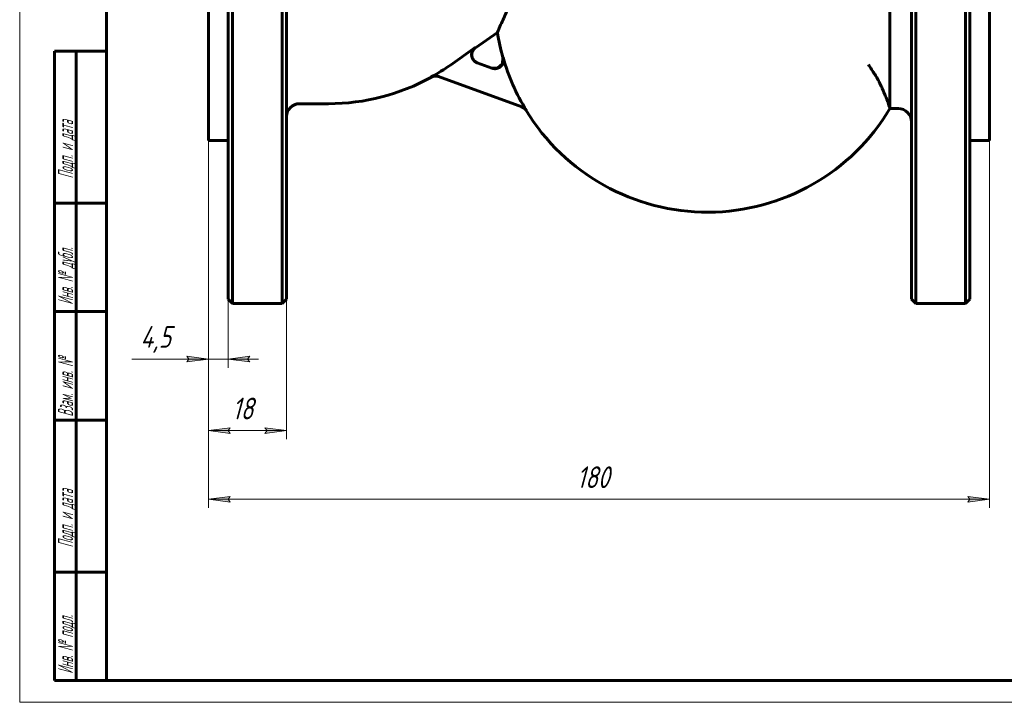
# Model space of a CAD drawing. Header units: millimetres. Extents: x 0 to 420, y 0 to 297.
# Tile 1 of 3: x 0 to 227, y 0 to 157. Entities that reach past the tile are written whole.
import ezdxf

# ---------------------------------------------------------------- set-up
doc = ezdxf.new("R2010")
doc.units = ezdxf.units.MM
doc.linetypes.add('K5LT_BASIC', pattern=[0])
doc.linetypes.add('K5LT_THIN', pattern=[0])
doc.layers.add('Системный слой', color=7, linetype='Continuous')
doc.layers.add('Системный слой (1)', color=7, linetype='Continuous', true_color=0x6c6c6c)
doc.styles.add('KDIMTEXTSTYLE', font='GOST_AU.SHX', dxfattribs={"width": 0.96, "oblique": 15, "height": 5})
doc.styles.add('KTEXTSTYLE', font='GOST_AU.SHX', dxfattribs={"width": 0.56, "height": 5})
doc.dimstyles.new('KDIMSTYLE (1.00)', dxfattribs={"dimtxt": 5, "dimasz": 1, "dimexe": 2, "dimexo": 0, "dimgap": 1, "dimtad": 1, "dimtxsty": 'KDIMTEXTSTYLE', "dimsah": 1, "dimcen": 0, "dimdle": 1, "dimadec": 0, "dimazin": 0, "dimtfac": 0.667, "dimtmove": 0, "dimatfit": 3, "dimfxl": 1, "dimtvp": 1, "dimtolj": 1, "dimtzin": 0, "dimarcsym": 0})

# ---------------------------------------------------------------- blocks, each defined once
blk = doc.blocks.new('U15')
at = {"layer": 'Системный слой (1)', "color": 143, "linetype": 'K5LT_BASIC', "lineweight": 60, "true_color": 0x33acca}
for start, end in [(188.8833, 195.8449), (211.4139, 329.1396)]:
    blk.add_arc((158.52, 161.89), 49, start, end, dxfattribs=at)
blk = doc.blocks.new('U17')
at = {"layer": 'Системный слой (1)', "color": 143, "linetype": 'K5LT_BASIC', "lineweight": 60, "true_color": 0x33acca}
for p, q in [((111.25, 147.09), (111.38, 148.51)), ((108.77, 146.09), (110.2, 146.11)), ((110.2, 146.11), (111.25, 147.09))]:
    blk.add_line(p, q, dxfattribs=at)
blk = doc.blocks.new('U21')
at = {"layer": 'Системный слой (1)', "color": 143, "linetype": 'K5LT_BASIC', "lineweight": 60, "true_color": 0x33acca}
for p, q in [((61.52, 161.89), (61.52, 230.89)), ((61.52, 92.89), (61.52, 161.89))]:
    blk.add_line(p, q, dxfattribs=at)
blk = doc.blocks.new('U22')
at = {"layer": 'Системный слой (1)', "color": 143, "linetype": 'K5LT_BASIC', "lineweight": 60, "true_color": 0x33acca}
for p, q in [((205.52, 161.89), (205.52, 230.89)), ((205.52, 92.89), (205.52, 161.89))]:
    blk.add_line(p, q, dxfattribs=at)
blk = doc.blocks.new('D6')
at = {"layer": 'Системный слой (1)', "color": 7, "linetype": 'K5LT_THIN', "lineweight": 18, "true_color": 0xffffff}
for p, q in [((43.52, 129.39), (43.52, 60.58)), ((61.52, 92.89), (61.52, 60.58))]:
    blk.add_line(p, q, dxfattribs=at)
blk.add_wipeout([(48.96, 63.58), (48.96, 70.96), (55.79, 70.96), (55.79, 63.58)]).dxf.layer = 'Системный слой (1)'
at = {"layer": 'Системный слой (1)'}
for points in [[(48.02, 62.58), (48.52, 63.24), (43.52, 62.58), (48.52, 61.92)], [(61.52, 62.58), (56.52, 63.24), (57.02, 62.58), (56.52, 61.92)]]:
    blk.add_hatch(color=7, dxfattribs=at).paths.add_polyline_path(points)
at = {"layer": 'Системный слой (1)', "color": 7, "linetype": 'K5LT_THIN', "lineweight": 18, "true_color": 0xffffff}
for p, q in [((43.52, 62.58), (48.52, 63.24)), ((48.52, 61.92), (43.52, 62.58)), ((43.52, 62.58), (61.52, 62.58)), ((48.52, 63.24), (48.02, 62.58)), ((48.02, 62.58), (48.52, 61.92)), ((57.02, 62.58), (56.52, 63.24)), ((56.52, 63.24), (61.52, 62.58)), ((61.52, 62.58), (56.52, 61.92)), ((56.52, 61.92), (57.02, 62.58))]:
    blk.add_line(p, q, dxfattribs=at)
at = {"layer": 'Системный слой (1)', "color": 7, "insert": (48.96, 70.17), "char_height": 5, "attachment_point": 1, "style": 'KTEXTSTYLE'}
blk.add_mtext('\\H5.0;\\W1.000;\\Q15;\\Q15;\\W0.960;18', dxfattribs=at)
blk = doc.blocks.new('KDIMARROW_01')
at = {"layer": 'Системный слой'}
blk.add_hatch(color=0, dxfattribs=at).paths.add_polyline_path([(0, 0), (-5, 0.66), (-4.5, 0), (-5, -0.66)])
at = {"layer": 'Системный слой', "color": 0, "linetype": 'K5LT_THIN', "lineweight": 18}
for p, q in [((-4.5, 0), (-5, 0.66)), ((-5, 0.66), (0, 0)), ((0, 0), (-5, -0.66)), ((-5, -0.66), (-4.5, 0))]:
    blk.add_line(p, q, dxfattribs=at)
at = {"layer": 'Системный слой (1)', "color": 0, "linetype": 'K5LT_THIN', "lineweight": 18}
blk.add_line((319.98, 161.89), (318.98, 161.89), dxfattribs=at)
blk = doc.blocks.new('D7')
at = {"layer": 'Системный слой (1)'}
for points in [[(38.52, 78.41), (43.52, 79.07), (38.52, 79.73), (39.02, 79.07)], [(52.52, 79.07), (53.02, 79.73), (48.02, 79.07), (53.02, 78.41)]]:
    blk.add_hatch(color=7, dxfattribs=at).paths.add_polyline_path(points)
at = {"layer": 'Системный слой (1)', "color": 7, "linetype": 'K5LT_THIN', "lineweight": 18, "true_color": 0xffffff}
for p, q in [((43.52, 129.39), (43.52, 77.07)), ((48.02, 129.39), (48.02, 77.07)), ((43.52, 79.07), (38.52, 79.73)), ((38.52, 79.73), (39.02, 79.07)), ((53.02, 79.73), (48.02, 79.07)), ((52.52, 79.07), (53.02, 79.73)), ((39.02, 79.07), (38.52, 78.41)), ((38.52, 78.41), (43.52, 79.07)), ((43.52, 79.07), (38.52, 79.07)), ((48.02, 79.07), (43.52, 79.07)), ((48.02, 79.07), (53.02, 78.41)), ((48.02, 79.07), (55.02, 79.07)), ((53.02, 78.41), (52.52, 79.07))]:
    blk.add_line(p, q, dxfattribs=at)
blk.add_wipeout([(27.82, 80.07), (27.82, 87.45), (36.17, 87.45), (36.17, 80.07)]).dxf.layer = 'Системный слой (1)'
for p, q in [((38.52, 79.07), (25.82, 79.07)), ((43.52, 79.07), (36.52, 79.07))]:
    blk.add_line(p, q, dxfattribs=at)
at = {"layer": 'Системный слой (1)', "color": 7, "insert": (27.82, 86.66), "char_height": 5, "attachment_point": 1, "style": 'KTEXTSTYLE'}
blk.add_mtext('\\H5.0;\\W1.000;\\Q15;\\Q15;\\W0.960;4,5', dxfattribs=at)
blk = doc.blocks.new('D8')
at = {"layer": 'Системный слой (1)'}
for points in [[(48.02, 46.76), (48.52, 47.42), (43.52, 46.76), (48.52, 46.11)], [(223.52, 46.76), (218.52, 47.42), (219.02, 46.76), (218.52, 46.11)]]:
    blk.add_hatch(color=7, dxfattribs=at).paths.add_polyline_path(points)
at = {"layer": 'Системный слой (1)', "color": 7, "linetype": 'K5LT_THIN', "lineweight": 18, "true_color": 0xffffff}
for p, q in [((43.52, 129.39), (43.52, 44.76)), ((223.52, 129.39), (223.52, 44.76)), ((43.52, 46.76), (48.52, 47.42)), ((48.52, 46.11), (43.52, 46.76)), ((48.52, 47.42), (48.02, 46.76)), ((48.02, 46.76), (48.52, 46.11)), ((219.02, 46.76), (218.52, 47.42)), ((218.52, 47.42), (223.52, 46.76)), ((223.52, 46.76), (218.52, 46.11)), ((218.52, 46.11), (219.02, 46.76))]:
    blk.add_line(p, q, dxfattribs=at)
blk.add_wipeout([(128.37, 47.76), (128.37, 55.15), (138.25, 55.15), (138.25, 47.76)]).dxf.layer = 'Системный слой (1)'
blk.add_line((43.52, 46.76), (223.52, 46.76), dxfattribs=at)
at = {"layer": 'Системный слой (1)', "color": 7, "insert": (128.37, 54.35), "char_height": 5, "attachment_point": 1, "style": 'KTEXTSTYLE'}
blk.add_mtext('\\H5.0;\\W1.000;\\Q15;\\Q15;\\W0.960;180', dxfattribs=at)
blk = doc.blocks.new('U29')
at = {"color": 7, "linetype": 'K5LT_THIN', "lineweight": 18, "true_color": 0xffffff}
for p, q in [((0, 0), (0, 297)), ((420, 0), (0, 0))]:
    blk.add_line(p, q, dxfattribs=at)
at = {"color": 143, "linetype": 'K5LT_BASIC', "lineweight": 60, "true_color": 0x33acca}
for p, q in [((20, 5), (20, 292)), ((8, 5), (8, 150)), ((20, 150), (8, 150)), ((13, 5), (13, 150)), ((20, 115), (8, 115)), ((20, 90), (8, 90)), ((20, 65), (8, 65)), ((20, 30), (8, 30)), ((20, 5), (8, 5)), ((415, 5), (20, 5))]:
    blk.add_line(p, q, dxfattribs=at)
at = {"color": 7, "char_height": 3.5, "attachment_point": 1, "rotation": 90, "style": 'KTEXTSTYLE'}
for s, insert in [('\\H5.0;\\W1.000;\\Q15;\\Q15;\\W0.560;\\H3.50;Подп. и дата', (8.82, 120.66)), ('\\H5.0;\\W1.000;\\Q15;\\Q15;\\W0.560;\\H3.50;Инв. № дубл.', (8.82, 91.57)), ('\\H5.0;\\W1.000;\\Q15;\\Q15;\\W0.560;\\H3.50;Взам. инв. №', (8.82, 65.8)), ('\\H5.0;\\W1.000;\\Q15;\\Q15;\\W0.560;\\H3.50;Подп. и дата', (8.82, 35.66)), ('\\H5.0;\\W1.000;\\Q15;\\Q15;\\W0.560;\\H3.50;Инв. № подл.', (8.82, 6.57))]:
    blk.add_mtext(s, dxfattribs=dict(at, insert=insert))

msp = doc.modelspace()

# ---------------------------------------------------------------- linework, layer by layer
at = {"layer": 'Системный слой (1)', "color": 143, "linetype": 'K5LT_BASIC', "lineweight": 60, "true_color": 0x33acca}
for p, q in [((49.018, 91.891), (49.018, 231.891)), ((218.018, 91.891), (218.018, 231.891)), ((48.018, 92.891), (48.018, 230.891)), ((219.018, 92.891), (219.018, 230.891)), ((43.518, 194.391), (43.518, 129.391)), ((223.518, 194.391), (223.518, 129.391)), ((200.58, 136.757), (200.58, 187.026)), ((60.518, 161.891), (60.518, 91.891)), ((206.518, 161.891), (206.518, 91.891)), ((105.056, 150.789), (110.106, 154.325)), ((99.265, 146.791), (105, 150.807)), ((108.822, 146.069), (105.47, 147.289)), ((96.508, 144.166), (115.743, 137.165)), ((64.518, 137.891), (71.187, 137.891)), ((202.518, 136.757), (200.58, 136.757)), ((48.018, 129.391), (43.518, 129.391)), ((219.018, 129.391), (223.518, 129.391)), ((49.018, 91.891), (48.018, 92.891)), ((60.518, 91.891), (49.018, 91.891)), ((61.518, 92.891), (60.518, 91.891)), ((205.518, 92.891), (206.518, 91.891)), ((206.518, 91.891), (218.018, 91.891)), ((218.018, 91.891), (219.018, 92.891))]:
    msp.add_line(p, q, dxfattribs=at)
for centre, radius, start, end in [((158.518, 161.891), 48.953, 195.88617, 211.48553), ((71.187, 186.891), 48.953, 298.90609, 305), ((71.187, 186.891), 49, 270, 298.95583), ((64.518, 134.891), 3, 90, 180), ((202.518, 133.757), 3, 0, 90)]:
    msp.add_arc(centre, radius, start, end, dxfattribs=at)
for points, knots in [([(110.106, 154.324), (110.106, 154.325), (110.106, 154.325), (110.113, 154.342), (110.139, 154.403), (110.255, 154.675), (110.371, 154.944), (110.715, 155.731), (110.957, 156.279), (111.646, 157.791), (112.151, 158.872), (112.783, 160.144)], [1.6624809, 1.6624809, 1.6624809, 1.6624809, 1.6920647, 1.6920647, 1.8916956, 1.8916956, 2.1968787, 2.1968787, 2.5578165, 2.5578165, 3.0520357, 3.0520357, 3.0520357, 3.0520357]), ([(105, 150.807), (104.939, 150.764), (104.881, 150.718), (104.77, 150.62), (104.717, 150.568), (104.617, 150.457), (104.571, 150.4), (104.506, 150.31), (104.485, 150.28), (104.424, 150.184), (104.385, 150.116), (104.317, 149.976), (104.287, 149.904), (104.237, 149.76), (104.217, 149.688), (104.194, 149.588), (104.188, 149.56), (104.17, 149.459), (104.161, 149.384), (104.15, 149.235), (104.149, 149.16), (104.155, 149.011), (104.162, 148.938), (104.179, 148.83), (104.185, 148.794), (104.204, 148.707), (104.217, 148.655), (104.253, 148.533), (104.278, 148.464), (104.337, 148.328), (104.37, 148.261), (104.436, 148.146), (104.466, 148.097), (104.541, 147.988), (104.587, 147.928), (104.685, 147.815), (104.737, 147.76), (104.835, 147.669), (104.879, 147.63), (104.985, 147.547), (105.046, 147.504), (105.172, 147.426), (105.237, 147.39), (105.357, 147.333), (105.413, 147.31), (105.47, 147.289)], [0, 0, 0, 0, 0.02223064, 0.02223064, 0.04473178, 0.04473178, 0.06719527, 0.06719527, 0.07810251, 0.07810251, 0.1015768, 0.1015768, 0.12505109, 0.12505109, 0.14757756, 0.14757756, 0.1560283, 0.1560283, 0.17846514, 0.17846514, 0.20101303, 0.20101303, 0.22316245, 0.22316245, 0.23397122, 0.23397122, 0.25004257, 0.25004257, 0.27223046, 0.27223046, 0.29488657, 0.29488657, 0.31211352, 0.31211352, 0.33468839, 0.33468839, 0.35729993, 0.35729993, 0.37492677, 0.37492677, 0.39755453, 0.39755453, 0.41964973, 0.41964973, 0.43776378, 0.43776378, 0.43776378, 0.43776378]), ([(105.056, 150.789), (105.056, 150.788), (105.055, 150.788), (105.054, 150.787), (105.052, 150.786), (105.048, 150.783), (105.046, 150.781), (105.038, 150.776), (105.033, 150.773), (105.019, 150.762), (105.009, 150.755), (104.982, 150.734), (104.963, 150.72), (104.91, 150.676), (104.875, 150.646), (104.778, 150.555), (104.718, 150.491), (104.605, 150.355), (104.553, 150.283), (104.46, 150.132), (104.418, 150.054), (104.346, 149.894), (104.315, 149.812), (104.265, 149.646), (104.246, 149.562), (104.217, 149.389), (104.209, 149.3), (104.203, 149.121), (104.206, 149.031), (104.224, 148.855), (104.239, 148.768), (104.279, 148.6), (104.305, 148.519), (104.365, 148.363), (104.4, 148.288), (104.482, 148.135), (104.531, 148.058), (104.638, 147.91), (104.698, 147.838), (104.826, 147.704), (104.895, 147.64), (105.04, 147.525), (105.116, 147.472), (105.271, 147.38), (105.351, 147.339), (105.461, 147.293), (105.49, 147.282), (105.519, 147.271)], [0, 0, 0, 0, 0.0053074, 0.0053074, 0.0265371, 0.0265371, 0.0689964, 0.0689964, 0.1486076, 0.1486076, 0.3025226, 0.3025226, 0.6050451, 0.6050451, 1.2047828, 1.2047828, 2.3531436, 2.3531436, 3.5145221, 3.5145221, 4.6723783, 4.6723783, 5.8081819, 5.8081819, 6.9364958, 6.9364958, 8.1028301, 8.1028301, 9.274494, 9.274494, 10.4246259, 10.4246259, 11.5320338, 11.5320338, 12.6128106, 12.6128106, 13.7972018, 13.7972018, 15.0107257, 15.0107257, 16.2318812, 16.2318812, 17.4335399, 17.4335399, 18.5973995, 18.5973995, 19, 19, 19, 19]), ([(108.822, 146.069), (108.891, 146.044), (108.961, 146.023), (109.104, 145.989), (109.177, 145.976), (109.325, 145.958), (109.401, 145.953), (109.514, 145.952), (109.552, 145.952), (109.666, 145.958), (109.741, 145.965), (109.889, 145.988), (109.963, 146.003), (110.107, 146.042), (110.178, 146.065), (110.28, 146.105), (110.313, 146.119), (110.414, 146.164), (110.481, 146.199), (110.572, 146.253), (110.599, 146.271), (110.689, 146.331), (110.75, 146.377), (110.866, 146.476), (110.921, 146.529), (111.025, 146.64), (111.072, 146.698), (111.161, 146.818), (111.203, 146.881), (111.277, 147.009), (111.311, 147.075), (111.355, 147.175), (111.369, 147.209), (111.384, 147.248), (111.386, 147.254), (111.414, 147.33), (111.436, 147.4), (111.471, 147.544), (111.484, 147.618), (111.501, 147.748), (111.506, 147.805), (111.511, 147.937), (111.51, 148.012), (111.5, 148.16), (111.491, 148.234), (111.466, 148.369), (111.452, 148.43), (111.434, 148.492)], [0, 0, 0, 0, 0.02196817, 0.02196817, 0.04438603, 0.04438603, 0.06709679, 0.06709679, 0.07851872, 0.07851872, 0.10116488, 0.10116488, 0.12387123, 0.12387123, 0.1461598, 0.1461598, 0.15696503, 0.15696503, 0.17952051, 0.17952051, 0.18917538, 0.18917538, 0.2121849, 0.2121849, 0.23519441, 0.23519441, 0.25763499, 0.25763499, 0.2801841, 0.2801841, 0.30232888, 0.30232888, 0.31319132, 0.31319132, 0.31510564, 0.31510564, 0.33732803, 0.33732803, 0.35984032, 0.35984032, 0.37703359, 0.37703359, 0.3995448, 0.3995448, 0.42186002, 0.42186002, 0.44091078, 0.44091078, 0.44091078, 0.44091078]), ([(96.508, 144.166), (96.439, 144.191), (96.368, 144.212), (96.225, 144.246), (96.151, 144.26), (96.003, 144.278), (95.928, 144.283), (95.815, 144.285), (95.777, 144.284), (95.661, 144.279), (95.584, 144.272), (95.431, 144.248), (95.355, 144.232), (95.205, 144.191), (95.132, 144.166), (94.992, 144.11), (94.926, 144.078), (94.857, 144.041), (94.854, 144.039), (94.85, 144.037)], [0, 0, 0, 0, 0.02209691, 0.02209691, 0.04458773, 0.04458773, 0.06724651, 0.06724651, 0.07858727, 0.07858727, 0.10190458, 0.10190458, 0.12522189, 0.12522189, 0.14852663, 0.14852663, 0.17054508, 0.17054508, 0.17183137, 0.17183137, 0.17183137, 0.17183137]), ([(200.58, 136.757), (200.58, 136.757), (200.57, 136.788), (200.526, 136.922), (200.452, 137.14), (200.347, 137.447), (200.211, 137.837), (200.087, 138.185), (199.981, 138.474), (199.886, 138.731), (199.755, 139.08), (199.578, 139.537), (199.415, 139.945), (199.203, 140.463), (198.893, 141.192), (198.551, 141.943), (198.182, 142.7), (197.941, 143.17), (197.542, 143.901), (197.283, 144.338), (197.07, 144.667)], [0, 0, 0, 0, 1.4310587, 2.6320161, 3.9393386, 5.4067881, 6.6128908, 7.9252367, 8.3915878, 8.8640857, 9.8345418, 10.821822, 11.8345678, 12.3514483, 13.9296173, 16.0995732, 16.6461573, 18.2825852, 18.8253572, 21, 21, 21, 21]), ([(116.772, 136.324), (116.733, 136.387), (116.691, 136.448), (116.599, 136.566), (116.549, 136.623), (116.443, 136.731), (116.387, 136.783), (116.27, 136.878), (116.209, 136.923), (116.083, 137.005), (116.017, 137.042), (115.883, 137.109), (115.813, 137.139), (115.743, 137.165)], [0, 0, 0, 0, 0.02217081, 0.02217081, 0.0450243, 0.0450243, 0.06787778, 0.06787778, 0.09047856, 0.09047856, 0.1131277, 0.1131277, 0.13577684, 0.13577684, 0.13577684, 0.13577684])]:
    msp.add_open_spline(points, degree=3, knots=knots, dxfattribs=at)
for points in [[(197.07, 144.667), (196.611, 145.373), (196.121, 146.117), (195.599, 146.891)], [(94.91, 144.017), (95.408, 144.292), (96.027, 144.341), (96.562, 144.146)], [(116.7, 136.352), (116.466, 136.735), (116.099, 137.035), (115.677, 137.189)]]:
    msp.add_open_spline(points, degree=3, dxfattribs=at)

# ---------------------------------------------------------------- block references
at = {"layer": 'Системный слой (1)'}
for name in ['U21', 'U22', 'U15', 'U17']:
    msp.add_blockref(name, (0, 0), dxfattribs=at)

# ---------------------------------------------------------------- next in the draw order: dimensions: what is measured, and where the dimension line sits
at = {"layer": 'Системный слой (1)', "color": 7}
dim = msp.add_linear_dim(base=(43.518, 62.581), p1=(61.518, 92.891), p2=(43.518, 129.391), dimstyle='KDIMSTYLE (1.00)', override={"dimexo": 0, "dimpost": '\\H5.0;\\W0.960;\\Q15;<>', "dimblk1": 'KDIMARROW_01', "dimblk2": 'KDIMARROW_01', "dimse1": 0, "dimse2": 0, "dimclrt": 7, "dimtol": 1, "dimtp": 0, "dimtm": 0, "dimtdec": 5, "dimtolj": 1}, dxfattribs=at)
dim.commit()
dim.dimension.update_dxf_attribs({"geometry": 'D6', "text_midpoint": (52.518, 62.581), "dimtype": 160})

# ---------------------------------------------------------------- next in the draw order: dimensions: what is measured, and where the dimension line sits
dim = msp.add_linear_dim(base=(48.018, 79.068), p1=(43.518, 129.391), p2=(48.018, 129.391), dimstyle='KDIMSTYLE (1.00)', override={"dimexo": 0, "dimtoh": 1, "dimpost": '\\H5.0;\\W0.960;\\Q15;<>', "dimblk1": 'KDIMARROW_01', "dimblk2": 'KDIMARROW_01', "dimse1": 0, "dimse2": 0, "dimclrt": 7, "dimtol": 1, "dimtp": 0, "dimtm": 0, "dimtdec": 5, "dimtmove": 1, "dimtolj": 1}, dxfattribs=at)
dim.commit()
dim.dimension.update_dxf_attribs({"geometry": 'D7', "text_midpoint": (32.173, 79.068), "dimtype": 160})

# ---------------------------------------------------------------- next in the draw order: dimensions: what is measured, and where the dimension line sits
dim = msp.add_linear_dim(base=(43.518, 46.764), p1=(223.518, 129.391), p2=(43.518, 129.391), dimstyle='KDIMSTYLE (1.00)', override={"dimexo": 0, "dimpost": '\\H5.0;\\W0.960;\\Q15;<>', "dimblk1": 'KDIMARROW_01', "dimblk2": 'KDIMARROW_01', "dimse1": 0, "dimse2": 0, "dimclrt": 7, "dimtol": 1, "dimtp": 0, "dimtm": 0, "dimtdec": 5, "dimtolj": 1}, dxfattribs=at)
dim.commit()
dim.dimension.update_dxf_attribs({"geometry": 'D8', "text_midpoint": (133.518, 46.764), "dimtype": 160})

# ---------------------------------------------------------------- next in the draw order: block references
msp.add_blockref('U29', (0, 0))

doc.saveas('drawing.dxf')
